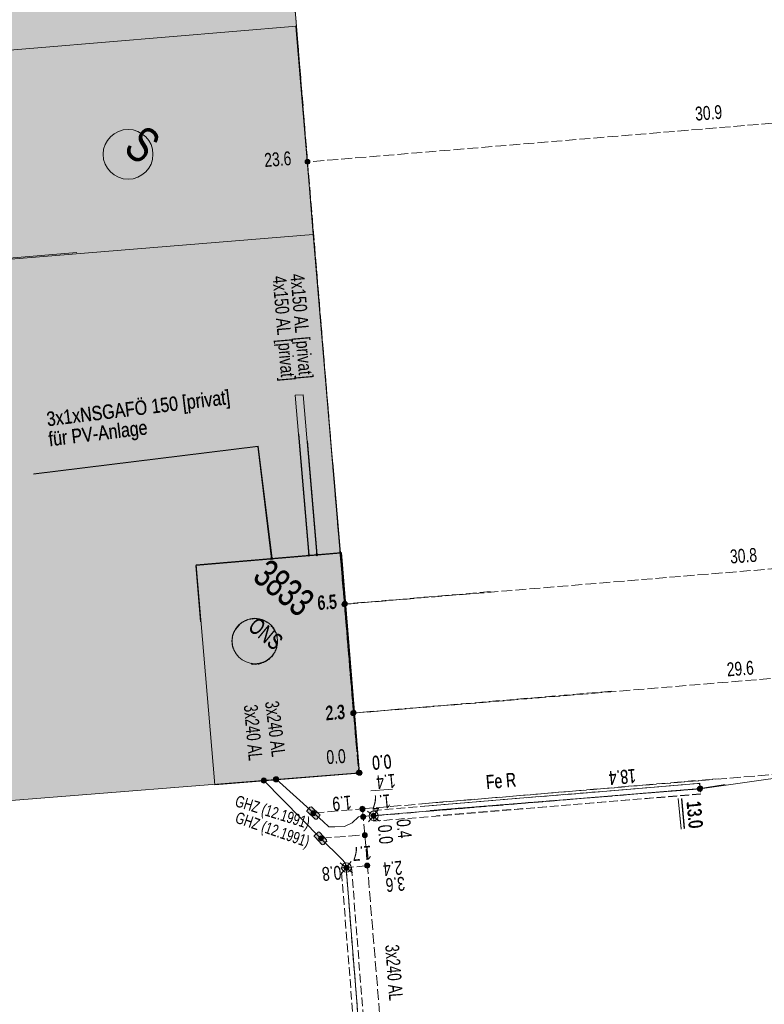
# Model space of a CAD drawing. Header units: metres. Extents: x -740 to 758, y -633 to 854.
# Tile 146 of 256: x -332 to -304, y -38 to 0. Entities that reach past the tile are written whole.
import ezdxf

# ---------------------------------------------------------------- set-up
doc = ezdxf.new("R2010")
doc.units = ezdxf.units.M
doc.header["$MEASUREMENT"] = 0
for name, pattern in [('333_125', [0.4576, 0.3328, -0.1248]), ('333_333', [0.6656, 0.3328, -0.3328]), ('416_125', [0.5408, 0.416, -0.1248])]:
    doc.linetypes.add(name, pattern=pattern)
for name, color, linetype in [('Gis.LOVION', 7, 'Continuous'), ('Grundkarte.LOVION', 7, 'Continuous'), ('Strom.LOVION', 7, 'Continuous'), ('StromBemass.LOVION', 7, 'Continuous')]:
    doc.layers.add(name, color=color, linetype=linetype)
doc.styles.add('ERSTELLTER_STIL_1', font='arial.ttf')

msp = doc.modelspace()

# ---------------------------------------------------------------- hatches: boundary and pattern name
at = {"layer": 'Grundkarte.LOVION', "linetype": 'Continuous', "lineweight": 18}
for points in [[(-323.84, 24.937), (-346.239, -2.316), (-321.73, -0.274)], [(-346.239, -2.316), (-348.088, -4.566), (-341.532, -9.954), (-321.095, -8.281), (-321.73, -0.274)], [(-346.231, -2.306), (-353.31, -10.919), (-330.18, -8.983), (-339.05, -1.693)], [(-321.095, -8.281), (-341.532, -9.954), (-319.421, -28.127)], [(-320.345, -17.066), (-330.18, -8.983), (-353.31, -10.919), (-371.562, -33.127), (-339.86, -30.589), (-335.457, -30.277), (-319.327, -28.995)]]:
    msp.add_hatch(color=254, dxfattribs=at).paths.add_polyline_path(points)
at = {"layer": 'Strom.LOVION', "linetype": 'Continuous', "lineweight": 13}
for points in [[(-322.025, -14.49), (-320.984, -14.403), (-321.007, -14.169), (-322.048, -14.256)], [(-332.051, -17.746), (-331.81, -17.944), (-331.918, -16.994), (-332.152, -17.017)], [(-331.793, -18.022), (-331.91, -16.984), (-332.144, -17.007), (-331.998, -18.042)], [(-321.306, -30.519), (-321.03, -30.772), (-321.014, -30.786), (-320.955, -30.78), (-320.836, -30.635), (-320.839, -30.606), (-320.871, -30.58), (-321.147, -30.326), (-321.163, -30.313), (-321.222, -30.318), (-321.341, -30.463), (-321.338, -30.492)], [(-321.02, -31.481), (-320.757, -31.751), (-320.741, -31.764), (-320.682, -31.758), (-320.59, -31.646), (-320.574, -31.659), (-320.582, -31.571), (-320.845, -31.301), (-320.877, -31.275), (-320.906, -31.278), (-320.933, -31.31), (-321.028, -31.393), (-321.055, -31.425), (-321.052, -31.454)]]:
    msp.add_hatch(color=7, dxfattribs=at).paths.add_polyline_path(points)
at = {"layer": 'Strom.LOVION', "linetype": 'Continuous', "lineweight": 18}
for color, points in [(5, [(-322.715, -20.735), (-322.728, -20.751), (-322.712, -20.764), (-322.725, -20.78), (-322.709, -20.793), (-322.696, -20.777), (-322.68, -20.79), (-322.667, -20.774), (-322.683, -20.761), (-322.669, -20.745), (-322.686, -20.732), (-322.699, -20.748)]), (5, [(-322.72, -20.741), (-322.672, -20.781), (-322.645, -20.748), (-322.677, -20.722), (-322.691, -20.738), (-322.707, -20.725)]), (5, [(-321.291, -20.64), (-321.258, -20.666), (-321.232, -20.634), (-321.264, -20.608)]), (5, [(-321.283, -20.63), (-321.25, -20.656), (-321.224, -20.624), (-321.256, -20.598)]), (5, [(-320.998, -20.611), (-320.95, -20.651), (-320.923, -20.619), (-320.955, -20.592), (-320.969, -20.608), (-320.985, -20.595)]), (5, [(-320.963, -20.569), (-320.977, -20.585), (-320.96, -20.598), (-320.974, -20.615), (-320.958, -20.628), (-320.928, -20.625), (-320.915, -20.609)]), (1, [(-322.446, -29.312), (-322.438, -29.302), (-322.432, -29.291), (-322.428, -29.279), (-322.424, -29.267), (-322.423, -29.254), (-322.423, -29.242), (-322.425, -29.229), (-322.428, -29.217), (-322.432, -29.205), (-322.439, -29.194), (-322.446, -29.184), (-322.455, -29.175), (-322.464, -29.167), (-322.475, -29.16), (-322.487, -29.155), (-322.499, -29.151), (-322.511, -29.149), (-322.524, -29.148), (-322.536, -29.149), (-322.549, -29.151), (-322.561, -29.155), (-322.572, -29.16), (-322.583, -29.167), (-322.592, -29.175), (-322.601, -29.184), (-322.608, -29.195), (-322.614, -29.206), (-322.619, -29.217), (-322.622, -29.23), (-322.624, -29.242), (-322.623, -29.255), (-322.622, -29.267), (-322.619, -29.28), (-322.614, -29.291), (-322.608, -29.302), (-322.6, -29.313), (-322.592, -29.322), (-322.582, -29.33), (-322.571, -29.336), (-322.56, -29.342), (-322.548, -29.346), (-322.535, -29.348), (-322.523, -29.349), (-322.51, -29.348), (-322.498, -29.345), (-322.486, -29.342), (-322.475, -29.336), (-322.464, -29.329), (-322.454, -29.321)]), (1, [(-322.915, -29.361), (-322.908, -29.35), (-322.902, -29.339), (-322.898, -29.328), (-322.894, -29.315), (-322.893, -29.303), (-322.893, -29.29), (-322.895, -29.278), (-322.898, -29.266), (-322.902, -29.254), (-322.908, -29.243), (-322.916, -29.233), (-322.925, -29.224), (-322.934, -29.216), (-322.945, -29.209), (-322.956, -29.204), (-322.968, -29.2), (-322.981, -29.198), (-322.993, -29.197), (-323.006, -29.198), (-323.018, -29.2), (-323.03, -29.204), (-323.041, -29.209), (-323.052, -29.216), (-323.062, -29.224), (-323.07, -29.233), (-323.077, -29.244), (-323.083, -29.255), (-323.088, -29.266), (-323.091, -29.279), (-323.093, -29.291), (-323.093, -29.304), (-323.091, -29.316), (-323.088, -29.328), (-323.083, -29.34), (-323.077, -29.351), (-323.07, -29.361), (-323.061, -29.37), (-323.051, -29.378), (-323.041, -29.385), (-323.029, -29.39), (-323.017, -29.394), (-323.005, -29.396), (-322.992, -29.397), (-322.98, -29.396), (-322.968, -29.394), (-322.956, -29.39), (-322.944, -29.385), (-322.934, -29.378), (-322.924, -29.37)])]:
    msp.add_hatch(color=color, dxfattribs=at).paths.add_polyline_path(points)
at = {"layer": 'StromBemass.LOVION', "linetype": 'Continuous', "lineweight": 13}
for points in [[(-321.244, -5.544), (-321.237, -5.535), (-321.232, -5.525), (-321.227, -5.514), (-321.225, -5.502), (-321.223, -5.491), (-321.223, -5.479), (-321.225, -5.468), (-321.228, -5.457), (-321.232, -5.446), (-321.237, -5.436), (-321.244, -5.426), (-321.252, -5.418), (-321.261, -5.41), (-321.271, -5.404), (-321.282, -5.399), (-321.293, -5.396), (-321.304, -5.394), (-321.316, -5.393), (-321.327, -5.394), (-321.339, -5.396), (-321.35, -5.4), (-321.36, -5.405), (-321.37, -5.411), (-321.379, -5.418), (-321.387, -5.427), (-321.394, -5.436), (-321.399, -5.446), (-321.404, -5.457), (-321.406, -5.468), (-321.408, -5.48), (-321.408, -5.492), (-321.406, -5.503), (-321.403, -5.514), (-321.399, -5.525), (-321.393, -5.535), (-321.387, -5.545), (-321.379, -5.553), (-321.37, -5.56), (-321.36, -5.567), (-321.349, -5.572), (-321.338, -5.575), (-321.327, -5.577), (-321.315, -5.578), (-321.304, -5.577), (-321.292, -5.575), (-321.281, -5.571), (-321.271, -5.566), (-321.261, -5.56), (-321.252, -5.553)], [(-319.825, -22.578), (-319.818, -22.569), (-319.812, -22.558), (-319.808, -22.547), (-319.805, -22.536), (-319.804, -22.524), (-319.804, -22.512), (-319.805, -22.5), (-319.808, -22.489), (-319.813, -22.478), (-319.818, -22.468), (-319.825, -22.458), (-319.833, -22.45), (-319.843, -22.442), (-319.853, -22.436), (-319.863, -22.431), (-319.875, -22.427), (-319.886, -22.425), (-319.898, -22.424), (-319.91, -22.425), (-319.921, -22.427), (-319.933, -22.431), (-319.943, -22.436), (-319.953, -22.442), (-319.962, -22.45), (-319.97, -22.459), (-319.977, -22.468), (-319.983, -22.479), (-319.987, -22.49), (-319.99, -22.501), (-319.992, -22.513), (-319.992, -22.525), (-319.99, -22.536), (-319.987, -22.548), (-319.983, -22.559), (-319.977, -22.569), (-319.97, -22.579), (-319.962, -22.587), (-319.953, -22.595), (-319.943, -22.601), (-319.932, -22.606), (-319.921, -22.61), (-319.909, -22.612), (-319.897, -22.613), (-319.886, -22.612), (-319.874, -22.61), (-319.863, -22.606), (-319.852, -22.601), (-319.842, -22.594), (-319.833, -22.587)], [(-319.802, -22.557), (-319.796, -22.547), (-319.79, -22.537), (-319.786, -22.526), (-319.783, -22.515), (-319.781, -22.503), (-319.781, -22.492), (-319.783, -22.48), (-319.786, -22.469), (-319.79, -22.458), (-319.796, -22.448), (-319.803, -22.438), (-319.811, -22.43), (-319.82, -22.422), (-319.83, -22.416), (-319.84, -22.411), (-319.851, -22.408), (-319.863, -22.405), (-319.875, -22.405), (-319.886, -22.405), (-319.898, -22.408), (-319.909, -22.411), (-319.919, -22.416), (-319.929, -22.423), (-319.938, -22.43), (-319.946, -22.439), (-319.953, -22.448), (-319.958, -22.458), (-319.963, -22.469), (-319.966, -22.481), (-319.967, -22.492), (-319.967, -22.504), (-319.965, -22.515), (-319.963, -22.527), (-319.958, -22.538), (-319.953, -22.548), (-319.946, -22.557), (-319.938, -22.566), (-319.929, -22.573), (-319.919, -22.579), (-319.908, -22.584), (-319.897, -22.588), (-319.886, -22.59), (-319.874, -22.591), (-319.862, -22.59), (-319.851, -22.588), (-319.84, -22.584), (-319.829, -22.579), (-319.819, -22.573), (-319.81, -22.565)], [(-319.484, -26.763), (-319.477, -26.754), (-319.472, -26.744), (-319.467, -26.733), (-319.465, -26.721), (-319.463, -26.71), (-319.463, -26.698), (-319.465, -26.686), (-319.468, -26.675), (-319.472, -26.664), (-319.478, -26.654), (-319.485, -26.645), (-319.493, -26.636), (-319.502, -26.629), (-319.512, -26.622), (-319.522, -26.617), (-319.533, -26.614), (-319.545, -26.612), (-319.557, -26.611), (-319.568, -26.612), (-319.58, -26.614), (-319.591, -26.618), (-319.601, -26.623), (-319.611, -26.629), (-319.62, -26.636), (-319.628, -26.645), (-319.635, -26.654), (-319.641, -26.665), (-319.645, -26.676), (-319.648, -26.687), (-319.649, -26.699), (-319.649, -26.71), (-319.648, -26.722), (-319.645, -26.733), (-319.64, -26.744), (-319.635, -26.754), (-319.628, -26.764), (-319.62, -26.772), (-319.611, -26.78), (-319.601, -26.786), (-319.59, -26.791), (-319.579, -26.795), (-319.568, -26.797), (-319.556, -26.797), (-319.544, -26.797), (-319.533, -26.794), (-319.522, -26.791), (-319.511, -26.786), (-319.501, -26.779), (-319.492, -26.772)], [(-319.465, -26.744), (-319.458, -26.735), (-319.453, -26.724), (-319.449, -26.713), (-319.446, -26.702), (-319.444, -26.69), (-319.444, -26.678), (-319.446, -26.667), (-319.449, -26.655), (-319.453, -26.644), (-319.459, -26.634), (-319.466, -26.624), (-319.474, -26.616), (-319.483, -26.608), (-319.493, -26.602), (-319.504, -26.597), (-319.515, -26.594), (-319.526, -26.591), (-319.538, -26.591), (-319.55, -26.591), (-319.561, -26.594), (-319.573, -26.597), (-319.583, -26.602), (-319.593, -26.609), (-319.602, -26.616), (-319.61, -26.625), (-319.617, -26.634), (-319.623, -26.645), (-319.627, -26.656), (-319.63, -26.667), (-319.632, -26.679), (-319.632, -26.691), (-319.63, -26.702), (-319.627, -26.714), (-319.623, -26.725), (-319.617, -26.735), (-319.61, -26.745), (-319.602, -26.753), (-319.593, -26.761), (-319.583, -26.767), (-319.572, -26.772), (-319.561, -26.775), (-319.549, -26.778), (-319.538, -26.778), (-319.526, -26.778), (-319.514, -26.775), (-319.503, -26.772), (-319.492, -26.767), (-319.482, -26.76), (-319.473, -26.753)], [(-319.274, -29.056), (-319.267, -29.047), (-319.262, -29.037), (-319.257, -29.026), (-319.255, -29.015), (-319.253, -29.003), (-319.253, -28.992), (-319.255, -28.98), (-319.258, -28.969), (-319.262, -28.958), (-319.267, -28.948), (-319.274, -28.939), (-319.282, -28.931), (-319.291, -28.923), (-319.301, -28.917), (-319.311, -28.912), (-319.322, -28.909), (-319.334, -28.907), (-319.345, -28.906), (-319.357, -28.907), (-319.368, -28.909), (-319.379, -28.912), (-319.389, -28.917), (-319.399, -28.924), (-319.408, -28.931), (-319.416, -28.939), (-319.423, -28.949), (-319.428, -28.959), (-319.432, -28.97), (-319.435, -28.981), (-319.436, -28.992), (-319.436, -29.004), (-319.435, -29.015), (-319.432, -29.026), (-319.428, -29.037), (-319.422, -29.047), (-319.415, -29.056), (-319.407, -29.065), (-319.399, -29.072), (-319.389, -29.078), (-319.378, -29.083), (-319.367, -29.087), (-319.356, -29.089), (-319.345, -29.09), (-319.333, -29.089), (-319.322, -29.087), (-319.311, -29.083), (-319.3, -29.078), (-319.291, -29.072), (-319.282, -29.064)], [(-319.234, -29.06), (-319.227, -29.05), (-319.222, -29.039), (-319.217, -29.028), (-319.214, -29.016), (-319.213, -29.004), (-319.213, -28.992), (-319.214, -28.98), (-319.217, -28.969), (-319.222, -28.958), (-319.228, -28.947), (-319.235, -28.937), (-319.243, -28.928), (-319.252, -28.921), (-319.263, -28.914), (-319.274, -28.909), (-319.285, -28.906), (-319.297, -28.903), (-319.309, -28.903), (-319.321, -28.903), (-319.333, -28.906), (-319.344, -28.909), (-319.355, -28.915), (-319.365, -28.921), (-319.375, -28.929), (-319.383, -28.938), (-319.39, -28.947), (-319.396, -28.958), (-319.4, -28.969), (-319.403, -28.981), (-319.405, -28.993), (-319.405, -29.005), (-319.403, -29.017), (-319.4, -29.029), (-319.396, -29.04), (-319.39, -29.051), (-319.383, -29.06), (-319.374, -29.069), (-319.365, -29.077), (-319.355, -29.083), (-319.344, -29.088), (-319.332, -29.092), (-319.32, -29.094), (-319.308, -29.095), (-319.296, -29.094), (-319.285, -29.092), (-319.273, -29.088), (-319.262, -29.083), (-319.252, -29.076), (-319.243, -29.069)], [(-306.148, -29.674), (-306.141, -29.665), (-306.136, -29.654), (-306.131, -29.643), (-306.129, -29.632), (-306.127, -29.62), (-306.127, -29.608), (-306.129, -29.597), (-306.132, -29.585), (-306.136, -29.574), (-306.142, -29.564), (-306.149, -29.554), (-306.157, -29.546), (-306.166, -29.538), (-306.176, -29.532), (-306.187, -29.527), (-306.198, -29.523), (-306.21, -29.521), (-306.221, -29.52), (-306.233, -29.521), (-306.245, -29.523), (-306.256, -29.527), (-306.267, -29.532), (-306.277, -29.538), (-306.286, -29.546), (-306.294, -29.555), (-306.301, -29.564), (-306.307, -29.575), (-306.311, -29.586), (-306.314, -29.597), (-306.315, -29.609), (-306.315, -29.621), (-306.314, -29.632), (-306.311, -29.644), (-306.306, -29.655), (-306.301, -29.665), (-306.294, -29.675), (-306.285, -29.683), (-306.276, -29.691), (-306.266, -29.697), (-306.256, -29.702), (-306.244, -29.706), (-306.233, -29.708), (-306.221, -29.709), (-306.209, -29.708), (-306.197, -29.706), (-306.186, -29.702), (-306.175, -29.697), (-306.166, -29.691), (-306.156, -29.683)], [(-306.131, -29.652), (-306.124, -29.642), (-306.118, -29.632), (-306.114, -29.621), (-306.111, -29.61), (-306.11, -29.598), (-306.11, -29.586), (-306.111, -29.575), (-306.114, -29.564), (-306.119, -29.553), (-306.124, -29.542), (-306.131, -29.533), (-306.139, -29.524), (-306.148, -29.517), (-306.158, -29.511), (-306.169, -29.506), (-306.18, -29.502), (-306.192, -29.5), (-306.203, -29.499), (-306.215, -29.5), (-306.226, -29.502), (-306.238, -29.506), (-306.248, -29.511), (-306.258, -29.517), (-306.267, -29.525), (-306.275, -29.533), (-306.282, -29.543), (-306.287, -29.553), (-306.292, -29.564), (-306.295, -29.575), (-306.296, -29.587), (-306.296, -29.599), (-306.294, -29.61), (-306.291, -29.622), (-306.287, -29.633), (-306.281, -29.643), (-306.275, -29.652), (-306.267, -29.661), (-306.257, -29.668), (-306.248, -29.674), (-306.237, -29.679), (-306.226, -29.683), (-306.214, -29.685), (-306.203, -29.686), (-306.191, -29.685), (-306.179, -29.683), (-306.168, -29.679), (-306.158, -29.674), (-306.148, -29.668), (-306.139, -29.66)], [(-319.133, -30.437), (-319.126, -30.427), (-319.121, -30.417), (-319.116, -30.406), (-319.113, -30.395), (-319.112, -30.383), (-319.112, -30.372), (-319.114, -30.36), (-319.117, -30.349), (-319.121, -30.338), (-319.127, -30.328), (-319.133, -30.318), (-319.141, -30.31), (-319.151, -30.302), (-319.16, -30.296), (-319.171, -30.291), (-319.182, -30.287), (-319.194, -30.285), (-319.205, -30.285), (-319.217, -30.285), (-319.229, -30.288), (-319.24, -30.291), (-319.25, -30.296), (-319.26, -30.302), (-319.269, -30.31), (-319.277, -30.319), (-319.284, -30.328), (-319.29, -30.338), (-319.294, -30.349), (-319.297, -30.361), (-319.298, -30.372), (-319.298, -30.384), (-319.297, -30.396), (-319.294, -30.407), (-319.289, -30.418), (-319.284, -30.428), (-319.277, -30.437), (-319.269, -30.446), (-319.26, -30.453), (-319.25, -30.46), (-319.239, -30.465), (-319.228, -30.468), (-319.216, -30.47), (-319.205, -30.471), (-319.193, -30.47), (-319.182, -30.468), (-319.17, -30.464), (-319.16, -30.459), (-319.15, -30.453), (-319.141, -30.445)], [(-319.126, -30.459), (-319.119, -30.45), (-319.113, -30.439), (-319.109, -30.428), (-319.106, -30.417), (-319.105, -30.405), (-319.105, -30.394), (-319.106, -30.382), (-319.109, -30.37), (-319.114, -30.36), (-319.119, -30.349), (-319.126, -30.34), (-319.134, -30.331), (-319.143, -30.324), (-319.153, -30.318), (-319.164, -30.313), (-319.175, -30.309), (-319.187, -30.307), (-319.198, -30.306), (-319.21, -30.307), (-319.222, -30.309), (-319.233, -30.313), (-319.244, -30.318), (-319.253, -30.324), (-319.262, -30.332), (-319.27, -30.34), (-319.277, -30.35), (-319.283, -30.36), (-319.287, -30.371), (-319.29, -30.382), (-319.292, -30.394), (-319.292, -30.406), (-319.29, -30.418), (-319.287, -30.429), (-319.283, -30.44), (-319.277, -30.45), (-319.27, -30.46), (-319.262, -30.468), (-319.253, -30.476), (-319.243, -30.482), (-319.232, -30.487), (-319.221, -30.49), (-319.21, -30.493), (-319.198, -30.493), (-319.186, -30.492), (-319.175, -30.49), (-319.163, -30.487), (-319.153, -30.482), (-319.143, -30.475), (-319.134, -30.468)], [(-321.014, -30.61), (-321.007, -30.601), (-321.002, -30.59), (-320.997, -30.58), (-320.994, -30.568), (-320.993, -30.557), (-320.993, -30.545), (-320.995, -30.534), (-320.997, -30.522), (-321.002, -30.511), (-321.007, -30.501), (-321.014, -30.492), (-321.022, -30.483), (-321.031, -30.476), (-321.041, -30.47), (-321.052, -30.465), (-321.063, -30.461), (-321.074, -30.459), (-321.086, -30.458), (-321.098, -30.459), (-321.109, -30.461), (-321.12, -30.465), (-321.131, -30.47), (-321.14, -30.476), (-321.149, -30.484), (-321.157, -30.492), (-321.164, -30.502), (-321.17, -30.512), (-321.174, -30.523), (-321.177, -30.534), (-321.178, -30.546), (-321.178, -30.557), (-321.177, -30.569), (-321.174, -30.58), (-321.169, -30.591), (-321.164, -30.601), (-321.157, -30.611), (-321.149, -30.619), (-321.14, -30.626), (-321.13, -30.633), (-321.119, -30.638), (-321.108, -30.641), (-321.097, -30.643), (-321.085, -30.644), (-321.074, -30.643), (-321.062, -30.641), (-321.051, -30.637), (-321.041, -30.632), (-321.031, -30.626), (-321.022, -30.619)], [(-319.101, -30.751), (-319.094, -30.742), (-319.088, -30.731), (-319.084, -30.72), (-319.081, -30.709), (-319.079, -30.697), (-319.079, -30.686), (-319.081, -30.674), (-319.084, -30.662), (-319.088, -30.652), (-319.094, -30.641), (-319.101, -30.632), (-319.109, -30.623), (-319.118, -30.616), (-319.128, -30.609), (-319.139, -30.604), (-319.15, -30.601), (-319.162, -30.599), (-319.173, -30.598), (-319.185, -30.599), (-319.197, -30.601), (-319.208, -30.605), (-319.218, -30.61), (-319.228, -30.616), (-319.237, -30.624), (-319.246, -30.632), (-319.252, -30.642), (-319.258, -30.652), (-319.262, -30.663), (-319.265, -30.674), (-319.267, -30.686), (-319.267, -30.698), (-319.265, -30.71), (-319.262, -30.721), (-319.258, -30.732), (-319.252, -30.742), (-319.245, -30.752), (-319.237, -30.76), (-319.228, -30.768), (-319.218, -30.774), (-319.207, -30.779), (-319.196, -30.783), (-319.184, -30.785), (-319.173, -30.786), (-319.161, -30.785), (-319.149, -30.783), (-319.138, -30.779), (-319.128, -30.774), (-319.118, -30.768), (-319.109, -30.76)], [(-319.101, -30.751), (-319.094, -30.742), (-319.088, -30.731), (-319.084, -30.72), (-319.081, -30.709), (-319.079, -30.697), (-319.079, -30.686), (-319.081, -30.674), (-319.084, -30.662), (-319.088, -30.652), (-319.094, -30.641), (-319.101, -30.632), (-319.109, -30.623), (-319.118, -30.616), (-319.128, -30.609), (-319.139, -30.604), (-319.15, -30.601), (-319.162, -30.599), (-319.173, -30.598), (-319.185, -30.599), (-319.197, -30.601), (-319.208, -30.605), (-319.218, -30.61), (-319.228, -30.616), (-319.237, -30.624), (-319.246, -30.632), (-319.252, -30.642), (-319.258, -30.652), (-319.262, -30.663), (-319.265, -30.674), (-319.267, -30.686), (-319.267, -30.698), (-319.265, -30.71), (-319.262, -30.721), (-319.258, -30.732), (-319.252, -30.742), (-319.245, -30.752), (-319.237, -30.76), (-319.228, -30.768), (-319.218, -30.774), (-319.207, -30.779), (-319.196, -30.783), (-319.184, -30.785), (-319.173, -30.786), (-319.161, -30.785), (-319.149, -30.783), (-319.138, -30.779), (-319.128, -30.774), (-319.118, -30.768), (-319.109, -30.76)], [(-319.101, -30.751), (-319.094, -30.742), (-319.088, -30.731), (-319.084, -30.72), (-319.081, -30.709), (-319.079, -30.697), (-319.079, -30.686), (-319.081, -30.674), (-319.084, -30.662), (-319.088, -30.652), (-319.094, -30.641), (-319.101, -30.632), (-319.109, -30.623), (-319.118, -30.616), (-319.128, -30.609), (-319.139, -30.604), (-319.15, -30.601), (-319.162, -30.599), (-319.173, -30.598), (-319.185, -30.599), (-319.197, -30.601), (-319.208, -30.605), (-319.218, -30.61), (-319.228, -30.616), (-319.237, -30.624), (-319.246, -30.632), (-319.252, -30.642), (-319.258, -30.652), (-319.262, -30.663), (-319.265, -30.674), (-319.267, -30.686), (-319.267, -30.698), (-319.265, -30.71), (-319.262, -30.721), (-319.258, -30.732), (-319.252, -30.742), (-319.245, -30.752), (-319.237, -30.76), (-319.228, -30.768), (-319.218, -30.774), (-319.207, -30.779), (-319.196, -30.783), (-319.184, -30.785), (-319.173, -30.786), (-319.161, -30.785), (-319.149, -30.783), (-319.138, -30.779), (-319.128, -30.774), (-319.118, -30.768), (-319.109, -30.76)], [(-319.101, -30.751), (-319.094, -30.742), (-319.088, -30.731), (-319.084, -30.72), (-319.081, -30.709), (-319.079, -30.697), (-319.079, -30.686), (-319.081, -30.674), (-319.084, -30.662), (-319.088, -30.652), (-319.094, -30.641), (-319.101, -30.632), (-319.109, -30.623), (-319.118, -30.616), (-319.128, -30.609), (-319.139, -30.604), (-319.15, -30.601), (-319.162, -30.599), (-319.173, -30.598), (-319.185, -30.599), (-319.197, -30.601), (-319.208, -30.605), (-319.218, -30.61), (-319.228, -30.616), (-319.237, -30.624), (-319.246, -30.632), (-319.252, -30.642), (-319.258, -30.652), (-319.262, -30.663), (-319.265, -30.674), (-319.267, -30.686), (-319.267, -30.698), (-319.265, -30.71), (-319.262, -30.721), (-319.258, -30.732), (-319.252, -30.742), (-319.245, -30.752), (-319.237, -30.76), (-319.228, -30.768), (-319.218, -30.774), (-319.207, -30.779), (-319.196, -30.783), (-319.184, -30.785), (-319.173, -30.786), (-319.161, -30.785), (-319.149, -30.783), (-319.138, -30.779), (-319.128, -30.774), (-319.118, -30.768), (-319.109, -30.76)], [(-319.098, -30.749), (-319.091, -30.739), (-319.085, -30.729), (-319.081, -30.718), (-319.078, -30.706), (-319.077, -30.695), (-319.077, -30.683), (-319.078, -30.671), (-319.081, -30.66), (-319.086, -30.649), (-319.091, -30.638), (-319.098, -30.629), (-319.107, -30.62), (-319.116, -30.613), (-319.126, -30.606), (-319.136, -30.601), (-319.148, -30.598), (-319.159, -30.596), (-319.171, -30.595), (-319.183, -30.596), (-319.194, -30.598), (-319.206, -30.602), (-319.216, -30.607), (-319.226, -30.613), (-319.235, -30.621), (-319.243, -30.629), (-319.25, -30.639), (-319.256, -30.649), (-319.26, -30.66), (-319.263, -30.672), (-319.265, -30.683), (-319.265, -30.695), (-319.263, -30.707), (-319.26, -30.718), (-319.256, -30.729), (-319.25, -30.74), (-319.243, -30.749), (-319.235, -30.758), (-319.226, -30.765), (-319.216, -30.771), (-319.205, -30.776), (-319.194, -30.78), (-319.182, -30.782), (-319.17, -30.783), (-319.159, -30.782), (-319.147, -30.78), (-319.136, -30.776), (-319.125, -30.771), (-319.115, -30.765), (-319.106, -30.757)], [(-318.694, -30.713), (-318.687, -30.703), (-318.681, -30.693), (-318.677, -30.682), (-318.674, -30.67), (-318.672, -30.659), (-318.672, -30.647), (-318.674, -30.635), (-318.677, -30.624), (-318.681, -30.613), (-318.687, -30.602), (-318.694, -30.593), (-318.702, -30.584), (-318.711, -30.577), (-318.721, -30.57), (-318.732, -30.565), (-318.743, -30.562), (-318.755, -30.559), (-318.767, -30.559), (-318.779, -30.559), (-318.79, -30.562), (-318.801, -30.565), (-318.812, -30.57), (-318.822, -30.577), (-318.831, -30.584), (-318.839, -30.593), (-318.846, -30.603), (-318.852, -30.613), (-318.856, -30.624), (-318.859, -30.636), (-318.861, -30.647), (-318.861, -30.659), (-318.859, -30.671), (-318.856, -30.682), (-318.852, -30.693), (-318.846, -30.704), (-318.839, -30.713), (-318.831, -30.722), (-318.822, -30.729), (-318.812, -30.736), (-318.801, -30.741), (-318.79, -30.744), (-318.778, -30.747), (-318.766, -30.747), (-318.754, -30.747), (-318.743, -30.744), (-318.731, -30.741), (-318.721, -30.736), (-318.711, -30.729), (-318.702, -30.722)], [(-318.694, -30.713), (-318.687, -30.703), (-318.681, -30.693), (-318.677, -30.682), (-318.674, -30.67), (-318.672, -30.659), (-318.672, -30.647), (-318.674, -30.635), (-318.677, -30.624), (-318.681, -30.613), (-318.687, -30.602), (-318.694, -30.593), (-318.702, -30.584), (-318.711, -30.577), (-318.721, -30.57), (-318.732, -30.565), (-318.743, -30.562), (-318.755, -30.559), (-318.767, -30.559), (-318.779, -30.559), (-318.79, -30.562), (-318.801, -30.565), (-318.812, -30.57), (-318.822, -30.577), (-318.831, -30.584), (-318.839, -30.593), (-318.846, -30.603), (-318.852, -30.613), (-318.856, -30.624), (-318.859, -30.636), (-318.861, -30.647), (-318.861, -30.659), (-318.859, -30.671), (-318.856, -30.682), (-318.852, -30.693), (-318.846, -30.704), (-318.839, -30.713), (-318.831, -30.722), (-318.822, -30.729), (-318.812, -30.736), (-318.801, -30.741), (-318.79, -30.744), (-318.778, -30.747), (-318.766, -30.747), (-318.754, -30.747), (-318.743, -30.744), (-318.731, -30.741), (-318.721, -30.736), (-318.711, -30.729), (-318.702, -30.722)], [(-320.725, -31.578), (-320.718, -31.569), (-320.712, -31.558), (-320.708, -31.547), (-320.705, -31.536), (-320.704, -31.525), (-320.704, -31.513), (-320.705, -31.501), (-320.708, -31.49), (-320.712, -31.479), (-320.718, -31.469), (-320.725, -31.46), (-320.733, -31.451), (-320.742, -31.444), (-320.752, -31.437), (-320.763, -31.432), (-320.774, -31.429), (-320.785, -31.427), (-320.797, -31.426), (-320.808, -31.427), (-320.82, -31.429), (-320.831, -31.433), (-320.841, -31.438), (-320.851, -31.444), (-320.86, -31.451), (-320.868, -31.46), (-320.875, -31.469), (-320.881, -31.48), (-320.885, -31.491), (-320.888, -31.502), (-320.889, -31.513), (-320.889, -31.525), (-320.888, -31.537), (-320.885, -31.548), (-320.88, -31.559), (-320.875, -31.569), (-320.868, -31.578), (-320.86, -31.587), (-320.851, -31.594), (-320.841, -31.601), (-320.83, -31.606), (-320.819, -31.609), (-320.808, -31.611), (-320.796, -31.612), (-320.785, -31.611), (-320.773, -31.609), (-320.762, -31.605), (-320.751, -31.6), (-320.742, -31.594), (-320.733, -31.587)], [(-319.035, -31.458), (-319.028, -31.449), (-319.023, -31.438), (-319.018, -31.427), (-319.015, -31.416), (-319.014, -31.404), (-319.014, -31.392), (-319.016, -31.38), (-319.019, -31.369), (-319.023, -31.358), (-319.029, -31.347), (-319.036, -31.338), (-319.044, -31.329), (-319.053, -31.321), (-319.063, -31.315), (-319.074, -31.31), (-319.085, -31.306), (-319.097, -31.304), (-319.109, -31.304), (-319.121, -31.304), (-319.132, -31.307), (-319.144, -31.31), (-319.154, -31.315), (-319.164, -31.322), (-319.174, -31.329), (-319.182, -31.338), (-319.189, -31.348), (-319.194, -31.358), (-319.199, -31.369), (-319.202, -31.381), (-319.203, -31.393), (-319.203, -31.404), (-319.202, -31.416), (-319.199, -31.428), (-319.194, -31.439), (-319.188, -31.449), (-319.181, -31.459), (-319.173, -31.467), (-319.164, -31.475), (-319.154, -31.481), (-319.143, -31.486), (-319.132, -31.49), (-319.12, -31.492), (-319.108, -31.493), (-319.096, -31.492), (-319.085, -31.49), (-319.073, -31.486), (-319.063, -31.481), (-319.053, -31.475), (-319.043, -31.467)], [(-319.742, -32.714), (-319.735, -32.704), (-319.729, -32.693), (-319.725, -32.682), (-319.722, -32.67), (-319.72, -32.658), (-319.72, -32.646), (-319.722, -32.633), (-319.725, -32.622), (-319.73, -32.61), (-319.735, -32.6), (-319.743, -32.59), (-319.751, -32.581), (-319.761, -32.573), (-319.771, -32.567), (-319.782, -32.561), (-319.794, -32.558), (-319.806, -32.555), (-319.818, -32.555), (-319.83, -32.555), (-319.842, -32.558), (-319.854, -32.562), (-319.865, -32.567), (-319.875, -32.573), (-319.884, -32.581), (-319.893, -32.59), (-319.9, -32.6), (-319.906, -32.611), (-319.91, -32.622), (-319.913, -32.634), (-319.915, -32.646), (-319.915, -32.658), (-319.913, -32.67), (-319.91, -32.682), (-319.905, -32.694), (-319.899, -32.704), (-319.892, -32.714), (-319.884, -32.723), (-319.874, -32.731), (-319.864, -32.737), (-319.853, -32.743), (-319.841, -32.746), (-319.829, -32.748), (-319.817, -32.749), (-319.805, -32.748), (-319.793, -32.746), (-319.781, -32.742), (-319.77, -32.737), (-319.76, -32.73), (-319.751, -32.723)], [(-319.742, -32.707), (-319.735, -32.697), (-319.729, -32.686), (-319.724, -32.675), (-319.721, -32.663), (-319.72, -32.651), (-319.72, -32.639), (-319.722, -32.627), (-319.725, -32.616), (-319.729, -32.604), (-319.735, -32.594), (-319.742, -32.584), (-319.75, -32.575), (-319.76, -32.567), (-319.77, -32.561), (-319.781, -32.556), (-319.793, -32.552), (-319.805, -32.55), (-319.817, -32.549), (-319.829, -32.55), (-319.841, -32.552), (-319.852, -32.556), (-319.863, -32.561), (-319.873, -32.568), (-319.883, -32.575), (-319.891, -32.584), (-319.898, -32.594), (-319.904, -32.605), (-319.908, -32.616), (-319.911, -32.628), (-319.913, -32.64), (-319.913, -32.652), (-319.911, -32.664), (-319.908, -32.676), (-319.904, -32.687), (-319.898, -32.698), (-319.89, -32.707), (-319.882, -32.716), (-319.873, -32.724), (-319.863, -32.73), (-319.852, -32.735), (-319.84, -32.739), (-319.828, -32.741), (-319.816, -32.742), (-319.804, -32.741), (-319.792, -32.739), (-319.78, -32.735), (-319.77, -32.73), (-319.759, -32.724), (-319.75, -32.716)], [(-318.943, -32.629), (-318.936, -32.619), (-318.93, -32.609), (-318.926, -32.598), (-318.923, -32.586), (-318.921, -32.574), (-318.921, -32.562), (-318.923, -32.55), (-318.926, -32.539), (-318.93, -32.528), (-318.936, -32.517), (-318.943, -32.508), (-318.951, -32.499), (-318.961, -32.491), (-318.971, -32.485), (-318.982, -32.48), (-318.993, -32.476), (-319.005, -32.474), (-319.017, -32.473), (-319.029, -32.474), (-319.04, -32.476), (-319.052, -32.48), (-319.063, -32.485), (-319.073, -32.492), (-319.082, -32.499), (-319.09, -32.508), (-319.097, -32.518), (-319.103, -32.528), (-319.107, -32.539), (-319.11, -32.551), (-319.112, -32.563), (-319.112, -32.575), (-319.11, -32.587), (-319.107, -32.598), (-319.103, -32.609), (-319.097, -32.62), (-319.09, -32.63), (-319.081, -32.638), (-319.072, -32.646), (-319.062, -32.652), (-319.051, -32.657), (-319.04, -32.661), (-319.028, -32.663), (-319.016, -32.664), (-319.004, -32.663), (-318.992, -32.661), (-318.981, -32.657), (-318.97, -32.652), (-318.96, -32.646), (-318.951, -32.638)]]:
    msp.add_hatch(color=7, dxfattribs=at).paths.add_polyline_path(points)

# ---------------------------------------------------------------- linework, layer by layer
at = {"layer": 'Gis.LOVION', "color": 44, "linetype": 'Continuous', "lineweight": 18}
for points in [[(-321.759, -0.277), (-320.061, -20.52)], [(-320.348, -17.036), (-320.053, -20.51)]]:
    msp.add_lwpolyline(points, dxfattribs=at)
at = {"layer": 'Grundkarte.LOVION', "color": 8, "linetype": 'Continuous', "lineweight": 18}
for points in [[(-323.84, 24.937), (-321.73, -0.274), (-346.239, -2.316)], [(-346.239, -2.316), (-321.73, -0.274), (-321.095, -8.281), (-341.532, -9.954)], [(-341.532, -9.954), (-321.095, -8.281), (-319.421, -28.127)], [(-353.31, -10.919), (-330.18, -8.983)], [(-330.18, -8.983), (-353.31, -10.919)], [(-320.345, -17.066), (-319.327, -28.995), (-335.457, -30.277), (-339.86, -30.589), (-371.562, -33.127)]]:
    msp.add_lwpolyline(points, dxfattribs=at)
at = {"layer": 'Strom.LOVION', "color": 1, "linetype": 'Continuous', "lineweight": 18}
for points in [[(-295.683, 59.197), (-295.324, 49.02), (-294.446, 42.161), (-294.142, 37.387), (-293.513, 29.439), (-291.586, 10.032), (-291.41, 6.872), (-290.496, -2.925), (-289.185, -19.969), (-290.037, -24.249), (-300.877, -28.856), (-306.212, -29.614), (-316.593, -30.451)], [(-324.145, -24.244), (-324.177, -24.218), (-324.183, -24.159), (-324.199, -24.146), (-324.222, -23.912), (-324.209, -23.896), (-324.217, -23.808), (-324.204, -23.792), (-324.207, -23.762), (-324.194, -23.746), (-324.197, -23.717), (-324.183, -23.701), (-324.186, -23.672), (-324.16, -23.64), (-324.163, -23.61), (-324.123, -23.562), (-324.126, -23.533), (-323.901, -23.26), (-323.872, -23.257), (-323.833, -23.209), (-323.803, -23.206), (-323.777, -23.174), (-323.748, -23.171), (-323.734, -23.155), (-323.705, -23.152), (-323.692, -23.136), (-323.663, -23.133), (-323.649, -23.117), (-323.62, -23.114), (-323.607, -23.098), (-323.49, -23.086), (-323.477, -23.07), (-323.447, -23.067), (-323.431, -23.081), (-323.402, -23.078), (-323.389, -23.062), (-323.359, -23.059), (-323.343, -23.072), (-323.285, -23.066), (-323.269, -23.08), (-323.181, -23.071), (-323.149, -23.097), (-323.12, -23.094), (-323.103, -23.108), (-323.074, -23.105), (-323.042, -23.131), (-323.013, -23.128), (-322.981, -23.155), (-322.951, -23.152), (-322.887, -23.205), (-322.842, -23.215), (-322.729, -23.308), (-322.71, -23.35), (-322.646, -23.403), (-322.643, -23.432), (-322.611, -23.459), (-322.608, -23.488), (-322.576, -23.514), (-322.573, -23.543), (-322.557, -23.557), (-322.554, -23.586), (-322.522, -23.612), (-322.516, -23.671), (-322.5, -23.684), (-322.492, -23.772), (-322.476, -23.785), (-322.461, -23.932), (-322.475, -23.948), (-322.466, -24.035), (-322.479, -24.052), (-322.476, -24.081), (-322.49, -24.097), (-322.487, -24.126), (-322.5, -24.142), (-322.497, -24.172), (-322.51, -24.188), (-322.507, -24.217), (-322.534, -24.249), (-322.531, -24.278), (-322.557, -24.31), (-322.554, -24.34), (-322.634, -24.436), (-322.631, -24.465), (-322.684, -24.53), (-322.726, -24.549), (-322.805, -24.645), (-322.835, -24.648), (-322.861, -24.68), (-322.89, -24.683), (-322.917, -24.715), (-322.946, -24.718), (-322.959, -24.734), (-322.989, -24.737), (-323.002, -24.753), (-323.06, -24.759), (-323.074, -24.775), (-323.103, -24.778), (-323.116, -24.794), (-323.175, -24.799), (-323.188, -24.815), (-323.217, -24.818), (-323.233, -24.805), (-323.262, -24.808), (-323.276, -24.824), (-323.305, -24.827), (-323.321, -24.814), (-323.438, -24.825), (-323.486, -24.785)], [(-318.05, -55.057), (-319.827, -32.65), (-319.86, -32.461), (-319.991, -32.326), (-320.809, -31.519), (-322.992, -29.294)], [(-305.243, -29.451), (-306.204, -29.604), (-319.352, -30.697), (-319.596, -30.928), (-319.893, -31.06), (-320.261, -31.082), (-320.498, -31.075), (-320.709, -30.874), (-321.082, -30.541), (-322.524, -29.249)]]:
    msp.add_lwpolyline(points, dxfattribs=at)
at = {"layer": 'Strom.LOVION', "color": 5, "linetype": 'Continuous', "lineweight": 18}
for points in [[(-320.953, -20.622), (-321.482, -14.452), (-321.791, -14.467), (-321.261, -20.637)], [(-321.253, -20.627), (-321.65, -15.966)], [(-320.944, -20.612), (-321.312, -16.244)], [(-322.696, -20.777), (-323.223, -16.44), (-331.853, -17.505)], [(-322.675, -20.751), (-323.215, -16.43), (-331.845, -17.495)]]:
    msp.add_lwpolyline(points, dxfattribs=at)
at = {"layer": 'Strom.LOVION', "color": 7, "linetype": 'Continuous', "lineweight": 13}
msp.add_lwpolyline([(-325.431, -23.187), (-325.613, -21.018), (-320.029, -20.546), (-319.389, -28.153)], dxfattribs=at)
for points in [[(-319.311, -29.008), (-324.882, -29.464), (-325.592, -20.992), (-320.008, -20.52)], [(-322.715, -20.735), (-322.699, -20.748), (-322.686, -20.732), (-322.669, -20.745), (-322.683, -20.761), (-322.667, -20.774), (-322.68, -20.79), (-322.696, -20.777), (-322.709, -20.793), (-322.725, -20.78), (-322.712, -20.764), (-322.728, -20.751)], [(-322.707, -20.725), (-322.691, -20.738), (-322.677, -20.722), (-322.645, -20.748), (-322.658, -20.764), (-322.672, -20.781), (-322.72, -20.741)], [(-321.277, -20.624), (-321.264, -20.608), (-321.232, -20.634), (-321.245, -20.65), (-321.258, -20.666), (-321.291, -20.64)], [(-321.269, -20.614), (-321.256, -20.598), (-321.224, -20.624), (-321.237, -20.64), (-321.25, -20.656), (-321.283, -20.63)], [(-320.985, -20.595), (-320.969, -20.608), (-320.955, -20.592), (-320.923, -20.619), (-320.936, -20.635), (-320.95, -20.651), (-320.998, -20.611)], [(-320.963, -20.569), (-320.915, -20.609), (-320.928, -20.625), (-320.958, -20.628), (-320.974, -20.615), (-320.96, -20.598), (-320.977, -20.585)], [(-321.306, -30.519), (-321.338, -30.492), (-321.341, -30.463), (-321.222, -30.318), (-321.163, -30.313), (-321.147, -30.326), (-320.871, -30.58), (-320.839, -30.606), (-320.836, -30.635), (-320.955, -30.78), (-321.014, -30.786), (-321.03, -30.772)], [(-321.02, -31.481), (-321.052, -31.454), (-321.055, -31.425), (-321.028, -31.393), (-320.933, -31.31), (-320.906, -31.278), (-320.877, -31.275), (-320.845, -31.301), (-320.582, -31.571), (-320.574, -31.659), (-320.59, -31.646), (-320.682, -31.758), (-320.741, -31.764), (-320.757, -31.751)]]:
    msp.add_lwpolyline(points, close=True, dxfattribs=at)
at = {"layer": 'Strom.LOVION', "color": 7, "linetype": '333_125', "lineweight": 13}
for points in [[(-306.224, -29.399), (-306.183, -29.809), (-318.76, -30.861), (-318.8, -30.451)], [(-317.858, -55.053), (-318.241, -55.061), (-320.018, -32.654), (-319.622, -32.63)]]:
    msp.add_lwpolyline(points, close=True, dxfattribs=at)
msp.add_lwpolyline([(-316.801, -30.279), (-306.232, -29.409), (-306.192, -29.818), (-316.352, -30.649)], dxfattribs=at)
at = {"layer": 'Strom.LOVION', "color": 9, "linetype": '333_333', "lineweight": 18}
for points in [[(-318.78, -30.656), (-306.204, -29.604)], [(-316.576, -30.464), (-306.212, -29.614)], [(-319.827, -32.65), (-318.05, -55.057)]]:
    msp.add_lwpolyline(points, dxfattribs=at)
at = {"layer": 'Strom.LOVION', "color": 9, "linetype": 'Continuous', "lineweight": 18}
for points in [[(-319.005, -30.471), (-318.539, -30.854)], [(-318.965, -30.881), (-318.582, -30.415)], [(-320.051, -32.465), (-319.585, -32.848)], [(-320.011, -32.875), (-319.628, -32.409)]]:
    msp.add_lwpolyline(points, dxfattribs=at)
at = {"layer": 'Strom.LOVION', "color": 1, "linetype": 'Continuous', "lineweight": 18}
for centre, radius in [((-328.215, -5.201), 0.958), ((-323.337, -23.927), 0.875)]:
    msp.add_circle(centre, radius, dxfattribs=at)
at = {"layer": 'Strom.LOVION', "color": 7, "linetype": 'Continuous', "lineweight": 13}
for centre in [(-322.523, -29.248), (-322.993, -29.297)]:
    msp.add_circle(centre, 0.1, dxfattribs=at)
at = {"layer": 'Strom.LOVION', "color": 9, "linetype": 'Continuous', "lineweight": 18}
for centre, radius in [((-318.768, -30.656), 0.178), ((-319.816, -32.645), 0.179)]:
    msp.add_circle(centre, radius, dxfattribs=at)
at = {"layer": 'StromBemass.LOVION', "color": 7, "linetype": '416_125', "lineweight": 13}
for points in [[(-319.896, -22.513), (-321.308, -5.494), (-323.827, 24.953)], [(-290.496, -2.925), (-321.308, -5.494), (-321.324, -5.481)], [(-319.888, -22.503), (-320.348, -17.036)], [(-289.185, -19.969), (-319.896, -22.513), (-319.545, -26.705)], [(-314.274, -22.028), (-319.888, -22.503), (-319.537, -26.696)], [(-290.037, -24.249), (-319.545, -26.705), (-319.421, -28.127)], [(-309.614, -25.858), (-319.537, -26.696), (-319.34, -29.011)], [(-300.877, -28.856), (-316.914, -30.187)], [(-319.007, -32.57), (-319.827, -32.65), (-318.05, -55.057), (-317.155, -54.984), (-319.108, -31.383), (-319.205, -30.387), (-305.516, -29.226)], [(-319.177, -30.68), (-306.204, -29.604)], [(-316.593, -30.451), (-306.212, -29.614)], [(-321.082, -30.541), (-319.205, -30.387), (-319.189, -30.4)], [(-320.809, -31.519), (-319.108, -31.383)]]:
    msp.add_lwpolyline(points, dxfattribs=at)
at = {"layer": 'StromBemass.LOVION', "color": 7, "linetype": 'Continuous', "lineweight": 13}
for points in [[(-318.039, -29.623), (-318.875, -29.69)], [(-307.061, -29.992), (-306.947, -31.163)], [(-307.053, -29.982), (-306.939, -31.153)], [(-306.928, -29.994), (-306.83, -31.152)], [(-306.92, -29.984), (-306.808, -31.126)]]:
    msp.add_lwpolyline(points, dxfattribs=at)
for centre, radius in [((-321.315, -5.485), 0.0925), ((-319.898, -22.518), 0.0942), ((-319.874, -22.498), 0.093), ((-319.556, -26.704), 0.0932), ((-319.538, -26.684), 0.0938), ((-319.345, -28.998), 0.0918), ((-319.309, -28.999), 0.0961), ((-306.221, -29.614), 0.0942), ((-306.203, -29.593), 0.0932), ((-319.205, -30.378), 0.0932), ((-319.198, -30.4), 0.0935), ((-321.086, -30.551), 0.0927), ((-319.173, -30.692), 0.0938), ((-319.173, -30.692), 0.0938), ((-319.173, -30.692), 0.0938), ((-319.173, -30.692), 0.0938), ((-319.171, -30.689), 0.094), ((-318.766, -30.653), 0.0943), ((-318.766, -30.653), 0.0943), ((-320.796, -31.519), 0.093), ((-319.109, -31.398), 0.0947), ((-319.817, -32.652), 0.0973), ((-319.816, -32.646), 0.0965), ((-319.016, -32.569), 0.0954)]:
    msp.add_circle(centre, radius, dxfattribs=at)

# ---------------------------------------------------------------- texts
at = {"layer": 'Strom.LOVION', "color": 1, "linetype": 'Continuous', "lineweight": 18, "attachment_point": 7, "style": 'ERSTELLTER_STIL_1'}
for s, insert, char_height, rotation in [('{\\A1;\\W0.71558x;S}', (-328.46, -5.079), 1.37441, 320.5841), ('{\\A1;\\W0.79998x;3x1xNSGAFÖ 150 [privat]}', (-331.294, -15.833), 0.54918, 6.9521), ('{\\A1;\\W0.79998x;3x1xNSGAFÖ 150 [privat]}', (-331.286, -15.823), 0.54917, 6.9516), ('{\\A1;\\W0.79998x;für PV-Anlage}', (-331.22, -16.605), 0.54918, 6.9521), ('{\\A1;\\W0.79998x;für PV-Anlage}', (-331.212, -16.595), 0.54917, 6.9516), ('{\\A1;\\W0.71559x;ONS}', (-323.647, -23.466), 0.6225, 320.5841), ('{\\A1;\\W0.71559x;ONS}', (-323.639, -23.456), 0.6225, 320.5841), ('{\\A1;\\W0.68548x;3x240 AL }', (-323.773, -26.399), 0.53355, 275.2442), ('{\\A1;\\W0.68547x;3x240 AL }', (-322.958, -26.273), 0.53355, 277.2455), ('{\\A1;\\W0.71559x;Fe R}', (-314.425, -29.639), 0.53354, 5.2443), ('{\\A1;\\W0.71558x;Fe R}', (-314.416, -29.629), 0.53355, 5.2427), ('{\\A1;\\W0.68548x;3x240 AL }', (-318.334, -35.629), 0.53354, 274.2454)]:
    msp.add_mtext(s, dxfattribs=dict(at, insert=insert, char_height=char_height, rotation=rotation))
at = {"layer": 'Strom.LOVION', "color": 5, "linetype": 'Continuous', "lineweight": 18, "char_height": 0.53354, "attachment_point": 7, "rotation": 274.8525, "style": 'ERSTELLTER_STIL_1'}
for insert in [(-322.135, -9.833), (-322.822, -9.915)]:
    msp.add_mtext('{\\A1;\\W0.72450x;4x150 AL [privat]}', dxfattribs=dict(at, insert=insert))
at = {"layer": 'Strom.LOVION', "color": 7, "linetype": 'Continuous', "lineweight": 13, "attachment_point": 7, "style": 'ERSTELLTER_STIL_1'}
for s, insert, char_height, rotation in [('{\\A1;\\W0.71558x;3833}', (-323.483, -21.554), 1.06709, 320.584), ('{\\A1;\\W0.71557x;3833}', (-323.475, -21.544), 1.0671, 320.5841), ('{\\A1;\\W0.71562x;GHZ (12.1991)}', (-324.175, -30.402), 0.44461, 342.667), ('{\\A1;\\W0.71561x;GHZ (12.1991)}', (-324.174, -31.032), 0.44461, 340.9571)]:
    msp.add_mtext(s, dxfattribs=dict(at, insert=insert, char_height=char_height, rotation=rotation))
at = {"layer": 'StromBemass.LOVION', "color": 7, "linetype": 'Continuous', "lineweight": 13, "attachment_point": 7, "style": 'ERSTELLTER_STIL_1'}
for s, insert, char_height, rotation in [('{\\A1;\\W0.71558x;30.9}', (-306.382, -3.915), 0.53354, 4.244), ('{\\A1;\\W0.71557x;23.6}', (-322.954, -5.698), 0.53355, 4.2439), ('{\\A1;\\W0.71557x;30.8}', (-305.041, -20.956), 0.53355, 4.2439), ('{\\A1;\\W0.71557x;6.5}', (-320.919, -22.748), 0.53355, 4.2425), ('{\\A1;\\W0.71559x;6.5}', (-320.898, -22.722), 0.53354, 4.2426), ('{\\A1;\\W0.71558x;29.6}', (-305.166, -25.298), 0.53354, 4.244), ('{\\A1;\\W0.71559x;2.3}', (-320.609, -26.989), 0.53354, 4.2426), ('{\\A1;\\W0.71559x;2.3}', (-320.587, -26.963), 0.53354, 4.2426), ('{\\A1;\\W0.71556x;0.0}', (-320.564, -28.675), 0.53355, 4.2439), ('{\\A1;\\W0.71558x;0.0}', (-318.117, -28.287), 0.53354, 185.2485), ('{\\A1;\\W0.71557x;0.0}', (-318.109, -28.277), 0.53355, 185.247), ('{\\A1;\\W0.71558x;1.4}', (-317.95, -29.033), 0.53354, 185.2485), ('{\\A1;\\W0.71559x;18.4}', (-308.714, -28.846), 0.53354, 185.2471), ('{\\A1;\\W0.71556x;18.4}', (-308.706, -28.836), 0.53355, 185.2484), ('{\\A1;\\W0.71559x;1.9}', (-319.641, -29.86), 0.53355, 185.247), ('{\\A1;\\W0.71558x;1.7}', (-318.138, -29.82), 0.53354, 185.2485), ('{\\A1;\\W0.71559x;13.0}', (-306.745, -30.127), 0.53354, 275.2457), ('{\\A1;\\W0.71559x;13.0}', (-306.724, -30.101), 0.53354, 275.2457), ('{\\A1;\\W0.71558x;0.0}', (-318.619, -31.022), 0.53354, 275.2457), ('{\\A1;\\W0.71559x;0.4}', (-317.902, -30.804), 0.53354, 275.2443), ('{\\A1;\\W0.71557x;1.7}', (-318.876, -31.798), 0.53355, 185.2484), ('{\\A1;\\W0.71558x;0.8}', (-320.039, -32.559), 0.53354, 185.2485), ('{\\A1;\\W0.71558x;2.4}', (-317.69, -32.377), 0.53354, 185.2485), ('{\\A1;\\W0.71557x;3.6}', (-317.589, -32.984), 0.53355, 185.2484)]:
    msp.add_mtext(s, dxfattribs=dict(at, insert=insert, char_height=char_height, rotation=rotation))

doc.saveas('drawing.dxf')
